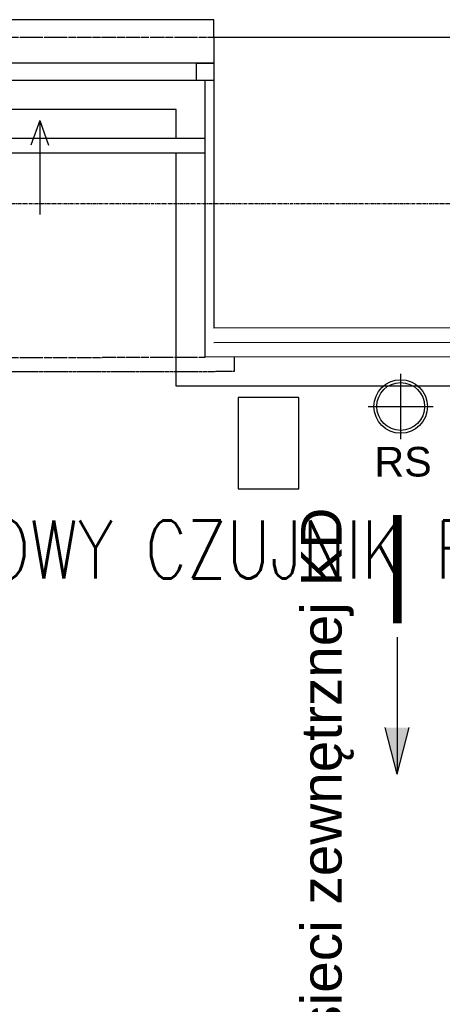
# Model space of a CAD drawing. Header units: inches. Extents: x -281236 to -70395, y 38777 to 102341.
# Tile 117 of 244: x -140496 to -140350, y 50248 to 50588. Entities that reach past the tile are written whole.
import ezdxf
from ezdxf.enums import TextEntityAlignment as Align

# ---------------------------------------------------------------- set-up
doc = ezdxf.new("R2010")
doc.units = ezdxf.units.IN
doc.header["$MEASUREMENT"] = 0
for name, pattern in [('CENTER', [2, 1.25, -0.25, 0.25, -0.25]), ('DASHDOT', [1, 0.5, -0.25, 0, -0.25]), ('DASHED2', [0.375, 0.25, -0.125])]:
    doc.linetypes.add(name, pattern=pattern)
doc.layers.get('0').update_dxf_attribs({"color": 101})
for name, color, linetype in [('cokół_widok', 255, 'Continuous'), ('E35', 6, 'Continuous'), ('Ele-balustrada', 64, 'Continuous'), ('Ins-went-opis', 141, 'Continuous'), ('Ins-wod', 152, 'Continuous'), ('Ins-wod-opis', 155, 'Continuous'), ('Mkd-odpływy', 7, 'Continuous'), ('Okn---okna', 5, 'Continuous'), ('Os-osie glowne', 8, 'CENTER'), ('Sc-cegla pelna', 32, 'Continuous'), ('Sc-izolacja term-obrys', 132, 'Continuous'), ('Sc-izolacja term-styropian', 151, 'STYROPIAN-KA'), ('Sc-nadproza kon', 5, 'DASHED2'), ('W-idok', 9, 'Continuous'), ('Wym-zew', 9, 'Continuous')]:
    doc.layers.add(name, color=color, linetype=linetype)
doc.layers.get('Wym-zew').off()
doc.styles.add('ROMANS', font='romans', dxfattribs={"width": 0.85})
doc.styles.add('TYTUL2', font='ARIAL.TTF')
doc.linetypes.add('BATTING', pattern='A,0.0001,-0.1,[134,ltypeshp.shx,S=0.1,R=0,X=-0.1,Y=0],-0.2,[134,ltypeshp.shx,S=0.1,R=180,X=0.1,Y=0],-0.1', length=0.4001)
doc.linetypes.add('STYROPIAN-KA', pattern='A,0.0001,-0.1,[135,ltypeshp.shx,S=0.1,R=0,X=-0.1,Y=0],0,[135,ltypeshp.shx,S=0.1,R=180,X=0.1,Y=0],-0.1', length=0.2001)

# ---------------------------------------------------------------- blocks, each defined once
blk = doc.blocks.new('rura_spustowa')
at = {"layer": 'Ins-wod', "linetype": 'Continuous'}
for p, q in [((0, -11.25), (0, 11.25)), ((-11.25, 0), (11.25, 0))]:
    blk.add_line(p, q, dxfattribs=at)
at = {"layer": 'Ins-wod', "linetype": 'Continuous', "ltscale": 25}
for radius in [9.25, 8.25]:
    blk.add_circle((0, 0), radius, dxfattribs=at)
blk = doc.blocks.new('0630_STRZAŁKA')
at = {"ltscale": 0.5}
for points in [[(0, 0), (-3.03, -8.56)], [(0, 0), (0, -32.43)], [(0, 0), (3.03, -8.56)]]:
    blk.add_lwpolyline(points, dxfattribs=at)

msp = doc.modelspace()

# ---------------------------------------------------------------- hatches: boundary and pattern name
at = {"layer": 'Ins-wod'}
msp.add_hatch(color=256, dxfattribs=at).paths.add_polyline_path([(-140369.51, 50343.49), (-140361.17, 50343.49), (-140365.34, 50327.45)])

# ---------------------------------------------------------------- linework, layer by layer
at = {"layer": 'cokół_widok'}
for points in [[(-140441.65, 50546.72), (-140441.65, 50556.72), (-140744.3, 50556.72), (-140744.3, 50546.72)], [(-140326.65, 50541.72), (-140326.65, 50461.29), (-140441.65, 50461.29), (-140441.65, 50541.72)]]:
    msp.add_lwpolyline(points, dxfattribs=at)
at = {"layer": 'E35', "ltscale": 0.2}
msp.add_lwpolyline([(-140420.26, 50457.34), (-140420.26, 50425.84), (-140399.26, 50425.84), (-140399.26, 50457.34)], close=True, dxfattribs=at)
at = {"layer": 'Ele-balustrada'}
for p, q in [((-140431.65, 50546.72), (-140754.3, 50546.72)), ((-140431.65, 50541.72), (-140754.3, 50541.72))]:
    msp.add_line(p, q, dxfattribs=at)
at = {"layer": 'Ins-wod'}
for p, q in [((-140365.34, 50374.68), (-140365.34, 50327.45)), ((-140365.34, 50327.45), (-140369.51, 50343.49)), ((-140365.34, 50327.45), (-140361.17, 50343.49))]:
    msp.add_line(p, q, dxfattribs=at)
at = {"layer": 'Mkd-odpływy', "const_width": 3}
msp.add_lwpolyline([(-140365.34, 50416.79), (-140365.34, 50379.44)], dxfattribs=at)
at = {"layer": 'Okn---okna'}
for points in [[(-140428.65, 50572.72), (-140752.64, 50572.72)], [(-140428.65, 50572.72), (-140428.65, 50566.72), (-140434.65, 50566.72), (-140434.65, 50572.72), (-140428.65, 50572.72)], [(-140428.65, 50566.72), (-140752.64, 50566.72)]]:
    msp.add_lwpolyline(points, dxfattribs=at)
at = {"layer": 'Os-osie glowne'}
msp.add_line((-143318.47, 50524.29), (-138010.68, 50524.29), dxfattribs=at)
at = {"layer": 'Sc-cegla pelna'}
for q in [(-140428.65, 50481.28), (-140339.65, 50581.72)]:
    msp.add_line((-140428.65, 50581.72), q, dxfattribs=at)
msp.add_lwpolyline([(-140339.65, 50481.36), (-140428.65, 50481.28)], dxfattribs=at)
at = {"layer": 'Sc-izolacja term-obrys'}
msp.add_lwpolyline([(-140336.65, 50566.72), (-140336.65, 50471.36), (-140431.65, 50471.27), (-140431.65, 50566.72)], dxfattribs=at)
at = {"layer": 'Sc-izolacja term-styropian', "linetype": 'BATTING', "ltscale": 0.25}
msp.add_lwpolyline([(-140339.65, 50476.36), (-140428.65, 50476.28)], dxfattribs=at)
at = {"layer": 'Sc-nadproza kon', "linetype": 'DASHDOT', "ltscale": 0.5}
for p, q in [((-140757.3, 50581.71), (-140428.65, 50581.72)), ((-140754.3, 50470.88), (-140431.65, 50471.27))]:
    msp.add_line(p, q, dxfattribs=at)
at = {"layer": 'W-idok'}
for p, q in [((-140428.65, 50587.72), (-140757.3, 50587.72)), ((-140428.65, 50581.72), (-140428.65, 50587.72))]:
    msp.add_line(p, q, dxfattribs=at)
at = {"layer": 'W-idok', "linetype": 'DASHED2', "ltscale": 40}
msp.add_line((-140421.65, 50471.27), (-140421.65, 50466.29), dxfattribs=at)
at = {"layer": 'W-idok', "linetype": 'DASHED2'}
msp.add_line((-140421.65, 50466.29), (-140764.3, 50465.86), dxfattribs=at)

# ---------------------------------------------------------------- block references
at = {"layer": 'Ins-went-opis', "xscale": -1}
msp.add_blockref('0630_STRZAŁKA', (-140488.79, 50552.93), dxfattribs=at)
at = {"layer": 'Wym-zew'}
msp.add_blockref('rura_spustowa', (-140364.15, 50454.27), dxfattribs=at)

# ---------------------------------------------------------------- texts
at = {"layer": 'E35', "style": 'ROMANS', "width": 0.8}
msp.add_text('SYSTEMEOWY CZUJNIK FOTO.', height=20, dxfattribs=at).set_placement((-140600.47, 50394.96))
at = {"layer": 'Ins-wod', "style": 'TYTUL2'}
msp.add_text('do sieci zewnętrznej KD', height=14, rotation=90, dxfattribs=at).set_placement((-140384.55, 50210.69, 0))
at = {"layer": 'Ins-wod-opis', "style": 'TYTUL2'}
msp.add_text('RS', height=10.212, dxfattribs=at).set_placement((-140363.34, 50435.22), align=Align.MIDDLE)

doc.saveas('drawing.dxf')
